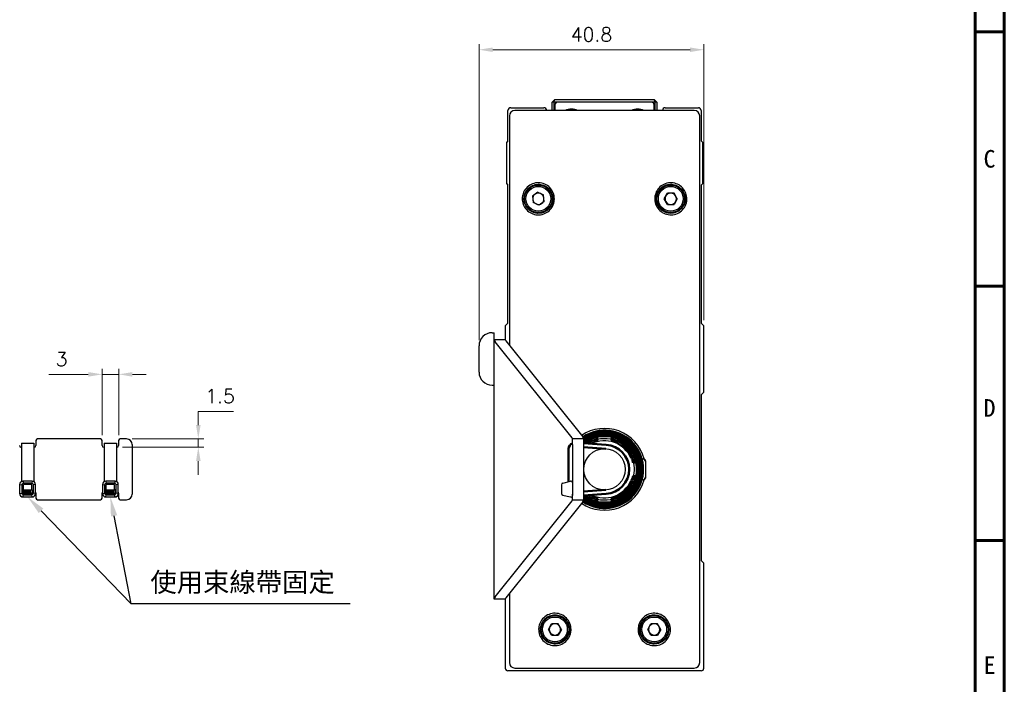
# Model space of a CAD drawing. Header units: millimetres. Extents: x 0 to 7391, y -1386 to 1502.
# Tile 126 of 127: x 6674 to 6853, y 1152 to 1272. Entities that reach past the tile are written whole.
import ezdxf

# ---------------------------------------------------------------- set-up
doc = ezdxf.new("R2010")
doc.units = ezdxf.units.MM
doc.header["$LTSCALE"] = 0.5
for name, color, linetype, lineweight in [('AM_0', 7, 'Continuous', 50), ('AM_5', 3, 'Continuous', 25), ('可見 (ISO)', 7, 'Continuous', 25)]:
    doc.layers.add(name, color=color, linetype=linetype, lineweight=lineweight)
doc.layers.add('BORDER', color=7, linetype='Continuous')
doc.styles.get("Standard").update_dxf_attribs({"font": 'arial.ttf'})
doc.styles.add('尺寸標註', font='romans.shx', dxfattribs={"bigfont": 'CHINESET.SHX'})
doc.styles.add('標題欄', font='txt')
doc.dimstyles.new('CNS1$0', dxfattribs={"dimtxt": 2.5, "dimasz": 2.5, "dimexe": 1, "dimexo": 1, "dimgap": 1.5, "dimtad": 1, "dimtoh": 1, "dimdec": 1, "dimdsep": 46, "dimtxsty": '尺寸標註', "dimcen": 0, "dimclrd": 2, "dimclre": 2, "dimclrt": 1, "dimadec": 0, "dimazin": 2, "dimtp": 0.1, "dimtm": 0.1, "dimtfac": 0.71, "dimtdec": 1, "dimtmove": 0, "dimatfit": 0, "dimfxl": 0, "dimlwd": 13, "dimlwe": 13, "dimarcsym": 0})

# ---------------------------------------------------------------- blocks, each defined once
blk = doc.blocks.new('A4-英文圖框-橫式')
at = {"layer": 'BORDER', "color": 123, "linetype": 'Continuous', "lineweight": 60, "ltscale": 25.4}
for p, q in [((2549.79, 183.5), (2549.79, -95.06)), ((2549.79, 89.23), (2555.09, 89.23)), ((2549.79, 43.16), (2555.09, 43.16)), ((2549.79, -2.91), (2555.09, -2.91))]:
    blk.add_line(p, q, dxfattribs=at)
blk.add_lwpolyline([(2151.7, 188.79), (2555.09, 188.79), (2555.09, -95.06), (2151.7, -95.06)], close=True, dxfattribs=at)
at = {"color": 3, "style": '標題欄'}
for s, p in [('C', (2551.33, 64.66)), ('D', (2551.33, 19.54)), ('E', (2551.33, -27.06))]:
    blk.add_text(s, height=3.18, dxfattribs=at).set_placement(p)
at = {"color": 60, "style": '標題欄'}
for s, p in [('C', (2551.33, 64.66)), ('D', (2551.33, 19.54)), ('E', (2551.33, -27.06))]:
    blk.add_text(s, height=3.18, dxfattribs=at).set_placement(p)
blk = doc.blocks.new('結束バンド-正')
h = blk.add_hatch()
h.set_pattern_fill('ANSI34', color=256, scale=0.01, angle=135)
h.set_pattern_definition([(180, (-455.40018, -1648.04103), (-1e-17, -0.1905), []), (180, (-455.43193, -1648.00928), (-1e-17, -0.1905), []), (180, (-455.46368, -1647.97753), (-1e-17, -0.1905), []), (180, (-455.49543, -1647.94578), (-1e-17, -0.1905), [])])
h.paths.add_polyline_path([(-0.51, -1.57), (-0.61, -2.24), (0.61, -2.24), (0.51, -1.57)])
for p, q in [((-1.11, 6.85), (1.1, 6.85)), ((1.1, 6.85), (1.1, -0.06)), ((0.84, 0), (-0.84, 0)), ((-0.84, 0), (-0.74, -0.4)), ((0.84, 0), (0.74, -0.4)), ((-1.44, -0.6), (-1.44, -2.27)), ((-1.44, -0.6), (-1.04, -0.7)), ((-0.74, -1.57), (-0.84, -1.57)), ((-0.74, -1.57), (-0.74, -0.6)), ((-0.61, -2.24), (-0.51, -1.57)), ((0.61, -2.24), (0.51, -1.57)), ((0.74, -1.57), (0.74, -0.6)), ((0.84, -1.57), (0.74, -1.57)), ((0.84, -1.57), (0.84, -2.17)), ((1.44, -0.6), (1.04, -0.7)), ((1.44, -2.27), (1.44, -0.6)), ((-1.44, -2.27), (-1.04, -2.17)), ((-0.84, -2.87), (-0.74, -2.47)), ((-0.84, -2.87), (0.84, -2.87)), ((0.84, -2.87), (0.74, -2.47)), ((1.44, -2.27), (1.04, -2.17))]:
    blk.add_line(p, q)
for points in [[(-1.11, 6.85), (-1.11, -0.06)], [(0.74, -0.6), (-0.74, -0.6)]]:
    blk.add_lwpolyline(points)
blk.add_lwpolyline([(-0.74, -2.47), (0.74, -2.47, 0.414214), (1.04, -2.17), (1.04, -0.7, 0.414214), (0.74, -0.4), (-0.74, -0.4, 0.414214), (-1.04, -0.7), (-1.04, -2.17, 0.414214)], format="xyb", close=True)
blk.add_lwpolyline([(-0.84, -1.57), (-0.84, -2.17, 0.414214), (-0.74, -2.27), (0.74, -2.27, 0.414214), (0.84, -2.17)], format="xyb")
blk.add_lwpolyline([(-0.81, -1.57), (0.81, -1.57), (0.81, -2.24), (-0.81, -2.24)], close=True)
for centre, start, end in [((-0.84, -0.6), 90, 180), ((0.84, -0.6), 0, 90), ((-0.84, -2.27), 180, 270), ((0.84, -2.27), 270, 0)]:
    blk.add_arc(centre, 0.6, start, end)
blk = doc.blocks.new('結束バンド-側')
for p, q in [((-7.79, -2.78), (-7.79, -4.38)), ((-7.55, -2.48), (-6.15, -2.14)), ((-5.79, -2.43), (-5.79, -4.72)), ((-5.79, -2.47), (-5.79, -4.68)), ((-7.58, -4.66), (-6.18, -5.01))]:
    blk.add_line(p, q)
for centre, start, end in [((-7.49, -2.78), 101.3099, 180), ((-6.09, -2.43), 0, 101.3099), ((-7.49, -4.38), 180, 253.6794), ((-6.09, -4.72), 253.6794, 0)]:
    blk.add_arc(centre, 0.3, start, end)
at = {"layer": 'AM_0'}
for p, q in [((-6.51, -2.22), (-6.51, 3.7)), ((0.28, 4.46), (-3.79, 4.71)), ((0.23, 3.74), (-3.79, 3.99)), ((-5.79, -4), (-5.79, -4)), ((-5.79, -4.72), (-5.79, -4.72)), ((-3.79, -3.99), (0.23, -3.74)), ((-3.79, -4.71), (0.28, -4.46))]:
    blk.add_line(p, q, dxfattribs=at)
for centre, radius, start, end in [((-5.49, 3.7), 1.02, 107.1046, 180), ((0, 0), 4.47, 273.5605, 86.4646)]:
    blk.add_arc(centre, radius, start, end, dxfattribs=at)
blk = doc.blocks.new('*D944')
at = {"layer": 'AM_5', "color": 2, "linetype": 'ByBlock', "lineweight": 13}
for p, q in [((6706.74, 1198.57), (6706.74, 1201.07)), ((6706.74, 1201.07), (6713.12, 1201.07)), ((6694.74, 1196.07), (6707.74, 1196.07)), ((6706.74, 1194.57), (6706.74, 1196.07)), ((6693.01, 1194.57), (6707.74, 1194.57)), ((6706.74, 1192.07), (6706.74, 1189.57))]:
    blk.add_line(p, q, dxfattribs=at)
at = {"layer": 'AM_5', "color": 2}
for points in [[(6706.33, 1198.57), (6707.16, 1198.57), (6706.74, 1196.07)], [(6706.33, 1192.07), (6707.16, 1192.07), (6706.74, 1194.57)]]:
    blk.add_solid(points, dxfattribs=at)
at = {"layer": 'Defpoints', "color": 0}
for p in [(6693.74, 1196.07), (6706.74, 1196.07), (6692.01, 1194.57)]:
    blk.add_point(p, dxfattribs=at)
at = {"layer": 'AM_5', "color": 1, "insert": (6710.68, 1203.82), "char_height": 2.5, "attachment_point": 5, "style": '尺寸標註'}
blk.add_mtext('1.5', dxfattribs=at)
blk = doc.blocks.new('*D947')
at = {"layer": 'AM_5', "color": 2, "linetype": 'ByBlock', "lineweight": 13}
for p, q in [((6757.62, 1213.95), (6757.62, 1267.57)), ((6798.37, 1217.57), (6798.37, 1267.57)), ((6795.87, 1266.57), (6760.12, 1266.57))]:
    blk.add_line(p, q, dxfattribs=at)
at = {"layer": 'AM_5', "color": 2}
for points in [[(6760.12, 1266.98), (6760.12, 1266.15), (6757.62, 1266.57)], [(6795.87, 1266.98), (6795.87, 1266.15), (6798.37, 1266.57)]]:
    blk.add_solid(points, dxfattribs=at)
at = {"layer": 'Defpoints', "color": 0}
for p in [(6757.62, 1266.57), (6798.37, 1216.57), (6757.62, 1212.95)]:
    blk.add_point(p, dxfattribs=at)
at = {"layer": 'AM_5', "color": 1, "insert": (6778, 1269.32), "char_height": 2.5, "attachment_point": 5, "style": '尺寸標註'}
blk.add_mtext('40.8', dxfattribs=at)
blk = doc.blocks.new('*D948')
at = {"layer": 'AM_5', "color": 2, "linetype": 'ByBlock', "lineweight": 13}
for p, q in [((6689.31, 1196.77), (6689.31, 1208.77)), ((6692.31, 1196.77), (6692.31, 1208.77)), ((6686.81, 1207.77), (6679.64, 1207.77)), ((6692.31, 1207.77), (6689.31, 1207.77)), ((6694.81, 1207.77), (6697.31, 1207.77))]:
    blk.add_line(p, q, dxfattribs=at)
at = {"layer": 'AM_5', "color": 2}
for points in [[(6686.81, 1208.18), (6686.81, 1207.35), (6689.31, 1207.77)], [(6694.81, 1208.18), (6694.81, 1207.35), (6692.31, 1207.77)]]:
    blk.add_solid(points, dxfattribs=at)
at = {"layer": 'Defpoints', "color": 0}
for p in [(6689.31, 1207.77), (6689.31, 1195.77), (6692.31, 1195.77)]:
    blk.add_point(p, dxfattribs=at)
at = {"layer": 'AM_5', "color": 1, "insert": (6681.97, 1210.52), "char_height": 2.5, "attachment_point": 5, "style": '尺寸標註'}
blk.add_mtext('3', dxfattribs=at)
blk = doc.blocks.new('*S928')
at = {"layer": 'AM_5'}
for p, q in [((253.43, -459.7), (237.12, -442.87)), ((253.43, -459.7), (250.35, -443.79)), ((293.13, -459.7), (253.43, -459.7))]:
    blk.add_line(p, q, dxfattribs=at)
at = {"layer": 'AM_5', "linetype": 'Continuous'}
for points in [[(237.54, -442.47), (236.7, -443.28), (234.68, -440.36)], [(250.92, -443.68), (249.78, -443.91), (249.68, -440.36)]]:
    blk.add_trace(points, dxfattribs=at)
at = {"layer": 'AM_5', "color": 2, "insert": (256.93, -457.95), "char_height": 3.5, "attachment_point": 7}
blk.add_mtext('{\\fPMingLiU|b0|i0|c136|p18;使用束線帶固定}', dxfattribs=at)

msp = doc.modelspace()

# ---------------------------------------------------------------- linework, layer by layer
at = {"layer": '可見 (ISO)'}
for p, q in [((6771.37, 1257.566), (6770.87, 1257.066)), ((6770.87, 1255.566), (6770.87, 1257.066)), ((6771.17, 1257.066), (6770.87, 1257.066)), ((6771.17, 1257.066), (6771.377, 1257.566)), ((6771.87, 1257.066), (6771.17, 1257.066)), ((6771.17, 1257.066), (6771.17, 1255.566)), ((6771.37, 1257.566), (6771.377, 1257.566)), ((6771.37, 1256.566), (6771.37, 1255.566)), ((6771.377, 1257.566), (6789.363, 1257.566)), ((6788.87, 1257.066), (6771.87, 1257.066)), ((6789.57, 1257.066), (6788.87, 1257.066)), ((6789.363, 1257.566), (6789.37, 1257.566)), ((6789.57, 1257.066), (6789.363, 1257.566)), ((6789.87, 1257.066), (6789.37, 1257.566)), ((6789.37, 1255.566), (6789.37, 1256.566)), ((6789.57, 1255.566), (6789.57, 1257.066)), ((6789.87, 1257.066), (6789.57, 1257.066)), ((6789.87, 1257.066), (6789.87, 1255.566)), ((6762.87, 1250.066), (6762.87, 1255.566)), ((6763.12, 1254.568), (6763.12, 1213.031)), ((6763.37, 1256.066), (6769.37, 1256.066)), ((6796.622, 1255.566), (6764.119, 1255.566)), ((6791.37, 1256.066), (6797.37, 1256.066)), ((6797.62, 1155.565), (6797.62, 1254.568)), ((6797.87, 1255.566), (6797.87, 1250.066)), ((6762.87, 1250.066), (6762.57, 1249.766)), ((6762.57, 1249.766), (6762.57, 1242.366)), ((6798.17, 1249.766), (6797.87, 1250.066)), ((6798.17, 1242.366), (6798.17, 1249.766)), ((6762.57, 1242.366), (6762.87, 1242.066)), ((6762.87, 1217.066), (6762.87, 1242.066)), ((6797.87, 1242.066), (6798.17, 1242.366)), ((6797.87, 1242.066), (6797.87, 1217.066)), ((6768.249, 1240.741), (6767.293, 1240.049)), ((6768.249, 1240.741), (6769.327, 1240.258)), ((6769.448, 1239.084), (6769.327, 1240.258)), ((6791.19, 1239.566), (6791.78, 1240.589)), ((6792.961, 1240.589), (6791.78, 1240.589)), ((6793.551, 1239.566), (6792.961, 1240.589)), ((6767.293, 1240.049), (6767.414, 1238.874)), ((6768.491, 1238.392), (6767.414, 1238.874)), ((6769.448, 1239.084), (6768.491, 1238.392)), ((6791.78, 1238.544), (6791.19, 1239.566)), ((6791.78, 1238.544), (6792.961, 1238.544)), ((6793.551, 1239.566), (6792.961, 1238.544)), ((6762.87, 1217.066), (6762.37, 1216.566)), ((6798.37, 1216.566), (6797.87, 1217.066)), ((6759.99, 1215.316), (6760.37, 1215.316)), ((6760.37, 1214.066), (6760.37, 1215.316)), ((6762.37, 1216.566), (6762.37, 1214.066)), ((6798.37, 1204.566), (6798.37, 1216.566)), ((6760.37, 1167.066), (6760.37, 1214.066)), ((6760.37, 1214.066), (6762.37, 1214.066)), ((6774.488, 1196.263), (6760.525, 1213.672)), ((6762.448, 1213.869), (6776.411, 1196.461)), ((6757.62, 1208.186), (6757.62, 1212.946)), ((6759.99, 1205.816), (6760.37, 1205.816)), ((6797.87, 1204.066), (6798.37, 1204.566)), ((6797.87, 1204.066), (6797.87, 1174.066)), ((6677.306, 1195.766), (6677.306, 1194.866)), ((6689.006, 1196.066), (6677.606, 1196.066)), ((6689.306, 1194.866), (6689.306, 1195.766)), ((6692.306, 1195.766), (6692.306, 1194.866)), ((6693.744, 1196.066), (6692.606, 1196.066)), ((6774.566, 1195.066), (6774.566, 1196.066)), ((6776.566, 1196.066), (6774.566, 1196.066)), ((6776.566, 1196.066), (6776.566, 1195.066)), ((6674.7, 1194.566), (6674.606, 1194.566)), ((6677.006, 1194.566), (6676.904, 1194.566)), ((6689.7, 1194.566), (6689.606, 1194.566)), ((6692.006, 1194.566), (6691.904, 1194.566)), ((6694.744, 1195.066), (6694.744, 1186.066)), ((6774.566, 1195.066), (6774.566, 1186.066)), ((6776.566, 1195.066), (6776.566, 1186.066)), ((6787.199, 1192.466), (6787.285, 1192.466)), ((6787.785, 1191.966), (6787.785, 1192.035)), ((6787.785, 1191.966), (6787.785, 1189.166)), ((6787.285, 1188.666), (6787.199, 1188.666)), ((6787.285, 1188.666), (6787.285, 1188.666)), ((6787.785, 1189.166), (6787.785, 1189.098)), ((6787.785, 1189.098), (6787.785, 1189.098)), ((6677.306, 1186.266), (6677.306, 1185.366)), ((6677.606, 1185.066), (6689.006, 1185.066)), ((6689.306, 1185.366), (6689.306, 1186.266)), ((6692.306, 1186.266), (6692.306, 1185.366)), ((6692.606, 1185.066), (6693.744, 1185.066)), ((6774.566, 1185.066), (6774.566, 1186.066)), ((6774.566, 1185.066), (6776.566, 1185.066)), ((6776.566, 1186.066), (6776.566, 1185.066)), ((6760.525, 1167.461), (6774.488, 1184.869)), ((6776.411, 1184.672), (6762.448, 1167.263)), ((6798.37, 1173.566), (6797.87, 1174.066)), ((6798.37, 1154.566), (6798.37, 1173.566)), ((6762.37, 1167.066), (6760.37, 1167.066)), ((6762.37, 1167.066), (6762.37, 1154.566)), ((6763.12, 1168.102), (6763.12, 1155.565)), ((6770.19, 1161.566), (6770.78, 1162.589)), ((6771.961, 1162.589), (6770.78, 1162.589)), ((6772.551, 1161.566), (6771.961, 1162.589)), ((6788.19, 1161.566), (6788.78, 1162.589)), ((6789.961, 1162.589), (6788.78, 1162.589)), ((6790.551, 1161.566), (6789.961, 1162.589)), ((6770.78, 1160.544), (6770.19, 1161.566)), ((6770.78, 1160.544), (6771.961, 1160.544)), ((6772.551, 1161.566), (6771.961, 1160.544)), ((6788.78, 1160.544), (6788.19, 1161.566)), ((6788.78, 1160.544), (6789.961, 1160.544)), ((6790.551, 1161.566), (6789.961, 1160.544)), ((6764.119, 1154.566), (6796.622, 1154.566)), ((6797.87, 1154.066), (6762.87, 1154.066))]:
    msp.add_line(p, q, dxfattribs=at)
for centre, radius in [((6768.37, 1239.566), 2.5), ((6792.37, 1239.566), 2.5), ((6768.37, 1239.566), 2.25), ((6792.37, 1239.566), 2.25), ((6780.37, 1190.566), 3.75), ((6771.37, 1161.566), 2.5), ((6771.37, 1161.566), 2.25), ((6789.37, 1161.566), 2.5), ((6789.37, 1161.566), 2.25)]:
    msp.add_circle(centre, radius, dxfattribs=at)
for centre, radius, start, end in [((6771.87, 1256.566), 0.5, 90, 180), ((6788.87, 1256.566), 0.5, 0, 90), ((6763.37, 1255.566), 0.5, 90, 180), ((6769.37, 1255.566), 0.5, 0, 90), ((6774.37, 1253.066), 2.75, 65.38002, 114.61998), ((6786.37, 1253.066), 2.75, 65.38002, 114.61998), ((6791.37, 1255.566), 0.5, 90, 180), ((6797.37, 1255.566), 0.5, 0, 90), ((6768.37, 1239.566), 1.022, 125.88405, 185.88405), ((6768.37, 1239.566), 1.022, 65.88405, 125.88405), ((6768.37, 1239.566), 1.022, 5.88405, 65.88405), ((6792.37, 1239.566), 1.022, 90, 150), ((6792.37, 1239.566), 1.022, 30, 90), ((6768.37, 1239.566), 1.022, 185.88405, 245.88405), ((6768.37, 1239.566), 1.022, 245.88405, 305.88405), ((6768.37, 1239.566), 1.022, 305.88405, 5.88405), ((6792.37, 1239.566), 1.022, 150, 210), ((6792.37, 1239.566), 1.022, 210, 270), ((6792.37, 1239.566), 1.022, 270, 330), ((6792.37, 1239.566), 1.022, 330, 30), ((6759.99, 1212.946), 2.37, 90, 180), ((6759.99, 1208.186), 2.37, 180, 270), ((6780.37, 1190.566), 7.415, 14.84684, 124.09827), ((6780.37, 1190.566), 7.088, 236.11519, 123.88481), ((6780.37, 1190.566), 6.996, 236.12937, 123.87063), ((6780.37, 1190.566), 6.905, 236.05298, 123.94702), ((6677.606, 1195.766), 0.3, 90, 180), ((6689.006, 1195.766), 0.3, 0, 90), ((6692.606, 1195.766), 0.3, 90, 180), ((6693.744, 1195.066), 1, 0, 90), ((6780.37, 1190.566), 6.813, 235.85969, 124.14031), ((6780.37, 1190.566), 6.721, 235.50747, 124.49253), ((6780.37, 1190.566), 6.629, 234.97708, 125.02292), ((6780.37, 1190.566), 6.538, 234.41165, 125.58835), ((6780.37, 1190.566), 6.446, 233.82592, 126.17408), ((6780.37, 1190.566), 6.354, 233.21868, 126.78132), ((6780.37, 1190.566), 6.262, 232.58857, 127.41143), ((6780.37, 1190.566), 6.171, 231.93414, 128.06586), ((6780.37, 1190.566), 6.079, 231.25378, 128.74622), ((6780.37, 1190.566), 5.907, 232.73032, 127.28033), ((6780.37, 1190.566), 5.55, 21.37565, 122.81576), ((6780.37, 1190.566), 5.183, 23.03684, 116.87845), ((6674.606, 1194.866), 0.3, 180, 270), ((6677.006, 1194.866), 0.3, 270, 0), ((6689.606, 1194.866), 0.3, 180, 270), ((6692.006, 1194.866), 0.3, 270, 0), ((6787.285, 1191.966), 0.5, 0, 90), ((6780.37, 1190.566), 7.415, 235.90173, 345.15316), ((6780.37, 1190.566), 5.55, 237.19489, 338.62435), ((6780.37, 1190.566), 5.183, 243.13218, 336.96316), ((6787.285, 1189.166), 0.5, 270, 0), ((6674.606, 1186.266), 0.3, 141.69302, 180), ((6677.006, 1186.266), 0.3, 0, 38.30698), ((6677.606, 1185.366), 0.3, 180, 270), ((6689.006, 1185.366), 0.3, 270, 0), ((6689.606, 1186.266), 0.3, 141.69302, 180), ((6692.006, 1186.266), 0.3, 0, 38.30698), ((6692.606, 1185.366), 0.3, 180, 270), ((6693.744, 1186.066), 1, 270, 0), ((6771.37, 1161.566), 1.022, 150, 210), ((6771.37, 1161.566), 1.022, 90, 150), ((6771.37, 1161.566), 1.022, 30, 90), ((6771.37, 1161.566), 1.022, 330, 30), ((6789.37, 1161.566), 1.022, 150, 210), ((6789.37, 1161.566), 1.022, 90, 150), ((6789.37, 1161.566), 1.022, 30, 90), ((6789.37, 1161.566), 1.022, 330, 30), ((6771.37, 1161.566), 1.022, 210, 270), ((6771.37, 1161.566), 1.022, 270, 330), ((6789.37, 1161.566), 1.022, 210, 270), ((6789.37, 1161.566), 1.022, 270, 330), ((6762.87, 1154.566), 0.5, 180, 270), ((6797.87, 1154.566), 0.5, 270, 0)]:
    msp.add_arc(centre, radius, start, end, dxfattribs=at)
for centre, major_axis, ratio, start_param, end_param in [((6764.122, 1254.565), (-0.709, 0.709), 0.9972647, 5.4991567, 7.0672139), ((6796.619, 1254.565), (0.709, 0.709), 0.9972647, 5.4991567, 7.0672139), ((6764.37, 1214.066), (-4, 0), 0.3575101, 0, 0.2792527), ((6764.37, 1214.066), (2, 0), 0.3575101, 3.1415927, 3.4208453), ((6772.566, 1196.066), (-2, 0), 0.3575101, 3.1415927, 3.4208453), ((6772.566, 1196.066), (4, 0), 0.3575101, 0, 0.2792527), ((6772.566, 1185.066), (2, 0), 0.3575101, 6.0039326, 6.2831853), ((6772.566, 1185.066), (-4, 0), 0.3575101, 2.86234, 3.1415927), ((6764.37, 1167.066), (4, 0), 0.3575101, 2.86234, 3.1415927), ((6764.37, 1167.066), (-2, 0), 0.3575101, 6.0039326, 6.2831853), ((6764.122, 1155.568), (0.709, 0.709), 0.9972647, 2.357564, 3.9256213), ((6796.619, 1155.568), (-0.709, 0.709), 0.9972647, 2.357564, 3.9256213)]:
    msp.add_ellipse(centre, major_axis=major_axis, ratio=ratio, start_param=start_param, end_param=end_param, dxfattribs=at)
for points, knots in [([(6765.463, 1239.868), (6765.494, 1240.168), (6765.572, 1240.463), (6765.849, 1241.09), (6766.071, 1241.405), (6766.625, 1241.933), (6766.953, 1242.14), (6767.666, 1242.416), (6768.047, 1242.482), (6768.806, 1242.463), (6769.18, 1242.381), (6769.872, 1242.078), (6770.185, 1241.862), (6770.711, 1241.321), (6770.919, 1241.002), (6771.202, 1240.302), (6771.273, 1239.926), (6771.271, 1239.548), (6771.27, 1239.335), (6771.245, 1239.125), (6771.15, 1238.711), (6771.08, 1238.509), (6770.825, 1237.975), (6770.597, 1237.668), (6770.032, 1237.157), (6769.701, 1236.958), (6768.98, 1236.7), (6768.596, 1236.644), (6767.831, 1236.682), (6767.456, 1236.776), (6766.769, 1237.102), (6766.462, 1237.329), (6765.956, 1237.882), (6765.76, 1238.202), (6765.5, 1238.901), (6765.438, 1239.272), (6765.45, 1239.72), (6765.455, 1239.794), (6765.463, 1239.868)], [-0.8931262, -0.8931262, -0.8931262, -0.8931262, -0.801986, -0.801986, -0.6868647, -0.6868647, -0.570809, -0.570809, -0.455122, -0.455122, -0.3407191, -0.3407191, -0.2271409, -0.2271409, -0.1136647, -0.1136647, 0, 0, 0, 0.0636369, 0.0636369, 0.1277536, 0.1277536, 0.2420447, 0.2420447, 0.3574093, 0.3574093, 0.4735573, 0.4735573, 0.5894344, 0.5894344, 0.7035971, 0.7035971, 0.8156548, 0.8156548, 0.9278499, 0.9278499, 0.9501622, 0.9501622, 0.9501622, 0.9501622]), ([(6765.772, 1239.839), (6765.744, 1239.568), (6765.758, 1239.293), (6765.884, 1238.692), (6766.017, 1238.376), (6766.303, 1237.953), (6766.412, 1237.82), (6766.654, 1237.579), (6766.787, 1237.47), (6767.072, 1237.28), (6767.224, 1237.199), (6767.542, 1237.067), (6767.708, 1237.017), (6768.154, 1236.928), (6768.438, 1236.918), (6768.998, 1236.989), (6769.271, 1237.069), (6769.526, 1237.192), (6769.834, 1237.34), (6770.111, 1237.546), (6770.569, 1238.053), (6770.746, 1238.348), (6770.978, 1238.989), (6771.031, 1239.328), (6771.004, 1240.011), (6770.925, 1240.347), (6770.713, 1240.812), (6770.628, 1240.96), (6770.329, 1241.377), (6770.077, 1241.615), (6769.496, 1241.98), (6769.172, 1242.104), (6768.494, 1242.22), (6768.146, 1242.211), (6767.475, 1242.06), (6767.158, 1241.919), (6766.596, 1241.524), (6766.356, 1241.274), (6765.987, 1240.695), (6765.861, 1240.374), (6765.788, 1239.971), (6765.779, 1239.905), (6765.772, 1239.839)], [1.1030973, 1.1030973, 1.1030973, 1.1030973, 1.1852293, 1.1852293, 1.2874594, 1.2874594, 1.3390779, 1.3390779, 1.3907537, 1.3907537, 1.4426774, 1.4426774, 1.4950724, 1.4950724, 1.5804341, 1.5804341, 1.6658037, 1.6658037, 1.6658037, 1.7689256, 1.7689256, 1.8713092, 1.8713092, 1.9735169, 1.9735169, 2.0761569, 2.0761569, 2.1272019, 2.1272019, 2.2304184, 2.2304184, 2.3341756, 2.3341756, 2.4383781, 2.4383781, 2.5423723, 2.5423723, 2.6460268, 2.6460268, 2.7489249, 2.7489249, 2.768901, 2.768901, 2.768901, 2.768901]), ([(6789.486, 1239.873), (6789.51, 1240.1), (6789.561, 1240.322), (6789.764, 1240.895), (6789.959, 1241.223), (6790.467, 1241.79), (6790.775, 1242.021), (6791.465, 1242.352), (6791.841, 1242.448), (6792.606, 1242.49), (6792.99, 1242.435), (6793.708, 1242.182), (6794.038, 1241.987), (6794.599, 1241.487), (6794.826, 1241.189), (6795.157, 1240.521), (6795.257, 1240.158), (6795.285, 1239.786), (6795.302, 1239.571), (6795.294, 1239.356), (6795.231, 1238.93), (6795.176, 1238.72), (6794.961, 1238.166), (6794.758, 1237.845), (6794.237, 1237.294), (6793.923, 1237.071), (6793.225, 1236.758), (6792.848, 1236.672), (6792.084, 1236.65), (6791.704, 1236.714), (6790.993, 1236.984), (6790.667, 1237.186), (6790.116, 1237.702), (6789.893, 1238.011), (6789.579, 1238.694), (6789.489, 1239.062), (6789.466, 1239.583), (6789.471, 1239.729), (6789.486, 1239.873)], [-0.867687, -0.867687, -0.867687, -0.867687, -0.7991376, -0.7991376, -0.6854219, -0.6854219, -0.5705372, -0.5705372, -0.454665, -0.454665, -0.3387435, -0.3387435, -0.2242665, -0.2242665, -0.1120817, -0.1120817, 0, 0, 0, 0.0644686, 0.0644686, 0.1294402, 0.1294402, 0.2428392, 0.2428392, 0.3580836, 0.3580836, 0.473839, 0.473839, 0.5890656, 0.5890656, 0.7032833, 0.7032833, 0.8164882, 0.8164882, 0.9289515, 0.9289515, 0.972677, 0.972677, 0.972677, 0.972677]), ([(6789.735, 1239.845), (6789.724, 1239.739), (6789.719, 1239.633), (6789.724, 1239.358), (6789.742, 1239.19), (6789.812, 1238.857), (6789.864, 1238.693), (6789.997, 1238.38), (6790.078, 1238.231), (6790.269, 1237.948), (6790.378, 1237.816), (6790.743, 1237.454), (6791.031, 1237.263), (6791.666, 1237.001), (6792.007, 1236.933), (6792.698, 1236.933), (6793.04, 1237.001), (6793.541, 1237.209), (6793.713, 1237.304), (6794.033, 1237.531), (6794.18, 1237.662), (6794.311, 1237.809), (6794.539, 1238.063), (6794.715, 1238.36), (6794.944, 1239.002), (6794.995, 1239.34), (6794.966, 1240.018), (6794.886, 1240.35), (6794.606, 1240.967), (6794.407, 1241.245), (6793.915, 1241.712), (6793.624, 1241.897), (6792.984, 1242.146), (6792.641, 1242.207), (6791.949, 1242.192), (6791.607, 1242.116), (6790.974, 1241.836), (6790.688, 1241.636), (6790.213, 1241.137), (6790.026, 1240.845), (6789.816, 1240.306), (6789.76, 1240.077), (6789.735, 1239.845)], [0.9988743, 0.9988743, 0.9988743, 0.9988743, 1.0307821, 1.0307821, 1.0813894, 1.0813894, 1.1328526, 1.1328526, 1.1837396, 1.1837396, 1.2352453, 1.2352453, 1.3384729, 1.3384729, 1.4425993, 1.4425993, 1.5473952, 1.5473952, 1.6067124, 1.6067124, 1.6659389, 1.6659389, 1.6659389, 1.768983, 1.768983, 1.8707809, 1.8707809, 1.9724943, 1.9724943, 2.0744606, 2.0744606, 2.1776379, 2.1776379, 2.2822147, 2.2822147, 2.3869828, 2.3869828, 2.4910933, 2.4910933, 2.5943256, 2.5943256, 2.6648132, 2.6648132, 2.6648132, 2.6648132]), ([(6777.068, 1195.249), (6777.246, 1195.375), (6777.43, 1195.49), (6777.861, 1195.726), (6778.112, 1195.841), (6778.369, 1195.937)], [1.23800537, 1.23800537, 1.23800537, 1.23800537, 1.30288465, 1.30288465, 1.38533107, 1.38533107, 1.38533107, 1.38533107]), ([(6778.363, 1195.542), (6778.363, 1195.542), (6778.363, 1195.542), (6778.365, 1195.542), (6778.367, 1195.543), (6778.371, 1195.545), (6778.374, 1195.546), (6778.383, 1195.549), (6778.389, 1195.552), (6778.494, 1195.594), (6778.594, 1195.631), (6778.769, 1195.693), (6778.847, 1195.72), (6778.981, 1195.764), (6779.038, 1195.782), (6779.121, 1195.809), (6779.151, 1195.82), (6779.187, 1195.833), (6779.198, 1195.837), (6779.209, 1195.842), (6779.212, 1195.843), (6779.212, 1195.843)], [0, 0, 0, 0, 0.00002768, 0.00002768, 0.00061827, 0.00061827, 0.00140572, 0.00140572, 0.00350568, 0.00350568, 0.03532519, 0.03532519, 0.06290227, 0.06290227, 0.08784229, 0.08784229, 0.1064064, 0.1064064, 0.1180308, 0.1180308, 0.12492241, 0.12492241, 0.12492241, 0.12492241]), ([(6778.364, 1195.542), (6778.469, 1195.584), (6778.576, 1195.624), (6778.777, 1195.696), (6778.874, 1195.729), (6779.034, 1195.781), (6779.1, 1195.802), (6779.166, 1195.825), (6779.182, 1195.831), (6779.204, 1195.839), (6779.212, 1195.843), (6779.212, 1195.843)], [0, 0, 0, 0, 0.03395915, 0.03395915, 0.06801761, 0.06801761, 0.09955199, 0.09955199, 0.11263043, 0.11263043, 0.1238885, 0.1238885, 0.1238885, 0.1238885]), ([(6778.369, 1195.937), (6778.472, 1195.976), (6778.578, 1196.013), (6778.776, 1196.079), (6778.872, 1196.109), (6779.031, 1196.158), (6779.098, 1196.178), (6779.165, 1196.2), (6779.181, 1196.206), (6779.204, 1196.214), (6779.211, 1196.217), (6779.214, 1196.218), (6779.214, 1196.219), (6779.214, 1196.219)], [0, 0, 0, 0, 0.03311401, 0.03311401, 0.06655553, 0.06655553, 0.09789655, 0.09789655, 0.11100926, 0.11100926, 0.12208951, 0.12208951, 0.12377459, 0.12377459, 0.12377459, 0.12377459]), ([(6781.528, 1196.218), (6781.528, 1196.218), (6781.528, 1196.218), (6781.528, 1196.218), (6781.531, 1196.216), (6781.543, 1196.211), (6781.556, 1196.207), (6781.596, 1196.193), (6781.628, 1196.183), (6781.714, 1196.156), (6781.772, 1196.139), (6781.91, 1196.096), (6781.993, 1196.07), (6782.172, 1196.01), (6782.273, 1195.974), (6782.371, 1195.937)], [0.03021819, 0.03021819, 0.03021819, 0.03021819, 0.03034282, 0.03034282, 0.03788509, 0.03788509, 0.05032624, 0.05032624, 0.06910226, 0.06910226, 0.09394826, 0.09394826, 0.12232446, 0.12232446, 0.15393677, 0.15393677, 0.15393677, 0.15393677]), ([(6781.53, 1195.842), (6781.53, 1195.842), (6781.53, 1195.842), (6781.53, 1195.842), (6781.533, 1195.841), (6781.546, 1195.835), (6781.559, 1195.83), (6781.6, 1195.816), (6781.633, 1195.805), (6781.72, 1195.777), (6781.779, 1195.757), (6781.918, 1195.712), (6782, 1195.684), (6782.18, 1195.619), (6782.279, 1195.581), (6782.376, 1195.542)], [0.02990192, 0.02990192, 0.02990192, 0.02990192, 0.0302413, 0.0302413, 0.03787861, 0.03787861, 0.05048967, 0.05048967, 0.06940162, 0.06940162, 0.09437954, 0.09437954, 0.12291581, 0.12291581, 0.15450194, 0.15450194, 0.15450194, 0.15450194]), ([(6782.371, 1195.937), (6782.947, 1195.722), (6783.495, 1195.409), (6784.456, 1194.63), (6784.88, 1194.154), (6785.543, 1193.103), (6785.792, 1192.515), (6786.083, 1191.308), (6786.13, 1190.672), (6786.019, 1189.434), (6785.859, 1188.817), (6785.357, 1187.68), (6785.008, 1187.147), (6784.167, 1186.231), (6783.666, 1185.838), (6782.88, 1185.407), (6782.629, 1185.292), (6782.371, 1185.195)], [0, 0, 0, 0, 0.1845264, 0.1845264, 0.3709825, 0.3709825, 0.5573499, 0.5573499, 0.7437124, 0.7437124, 0.9300775, 0.9300775, 1.1164632, 1.1164632, 1.3028846, 1.3028846, 1.3853311, 1.3853311, 1.3853311, 1.3853311]), ([(6777.687, 1195.211), (6777.765, 1195.256), (6777.843, 1195.299), (6778.067, 1195.414), (6778.214, 1195.481), (6778.364, 1195.542)], [1.192770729, 1.192770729, 1.192770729, 1.192770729, 1.219619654, 1.219619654, 1.268169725, 1.268169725, 1.268169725, 1.268169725]), ([(6782.376, 1195.542), (6782.91, 1195.326), (6783.415, 1195.019), (6784.295, 1194.267), (6784.679, 1193.81), (6785.274, 1192.81), (6785.492, 1192.255), (6785.734, 1191.117), (6785.762, 1190.521), (6785.627, 1189.366), (6785.462, 1188.792), (6784.964, 1187.741), (6784.624, 1187.25), (6783.815, 1186.415), (6783.335, 1186.059), (6782.674, 1185.719), (6782.526, 1185.651), (6782.376, 1185.591)], [0, 0, 0, 0, 0.1727717, 0.1727717, 0.3472748, 0.3472748, 0.521718, 0.521718, 0.6961694, 0.6961694, 0.8706306, 0.8706306, 1.0451117, 1.0451117, 1.2196197, 1.2196197, 1.2681697, 1.2681697, 1.2681697, 1.2681697]), ([(6785.291, 1192.208), (6785.319, 1192.131), (6785.345, 1192.057), (6785.394, 1191.913), (6785.416, 1191.845), (6785.441, 1191.777), (6785.447, 1191.76), (6785.456, 1191.737), (6785.459, 1191.729), (6785.461, 1191.726), (6785.461, 1191.726), (6785.461, 1191.726)], [0.042433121, 0.042433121, 0.042433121, 0.042433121, 0.069091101, 0.069091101, 0.100980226, 0.100980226, 0.114155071, 0.114155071, 0.125294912, 0.125294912, 0.12724438, 0.12724438, 0.12724438, 0.12724438]), ([(6785.539, 1192.589), (6785.579, 1192.485), (6785.618, 1192.379), (6785.688, 1192.177), (6785.72, 1192.079), (6785.772, 1191.916), (6785.793, 1191.848), (6785.816, 1191.778), (6785.822, 1191.761), (6785.832, 1191.736), (6785.835, 1191.728), (6785.837, 1191.724), (6785.837, 1191.724), (6785.837, 1191.724)], [0, 0, 0, 0, 0.03352976, 0.03352976, 0.06740512, 0.06740512, 0.09907732, 0.09907732, 0.1122867, 0.1122867, 0.12364629, 0.12364629, 0.12626802, 0.12626802, 0.12626802, 0.12626802]), ([(6787.285, 1192.466), (6787.367, 1192.466), (6787.43, 1192.466), (6787.473, 1192.466), (6787.516, 1192.466), (6787.538, 1192.466), (6787.538, 1192.466), (6787.538, 1192.466), (6787.538, 1192.466), (6787.538, 1192.466)], [0, 0, 0, 0, 0.00042034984, 0.00042034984, 0.00042034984, 0.00084069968, 0.00084069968, 0.00084069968, 0.00084185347, 0.00084185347, 0.00084185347, 0.00084185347]), ([(6787.538, 1192.466), (6787.584, 1192.439), (6787.627, 1192.404), (6787.686, 1192.336), (6787.708, 1192.305), (6787.751, 1192.225), (6787.769, 1192.171), (6787.783, 1192.09), (6787.785, 1192.062), (6787.785, 1192.035)], [0, 0, 0, 0, 0.016163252, 0.016163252, 0.027193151, 0.027193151, 0.043604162, 0.043604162, 0.051899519, 0.051899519, 0.051899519, 0.051899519]), ([(6785.46, 1189.405), (6785.46, 1189.405), (6785.46, 1189.405), (6785.46, 1189.405), (6785.458, 1189.402), (6785.453, 1189.389), (6785.447, 1189.375), (6785.432, 1189.334), (6785.421, 1189.301), (6785.392, 1189.214), (6785.372, 1189.154), (6785.324, 1189.015), (6785.295, 1188.933), (6785.226, 1188.748), (6785.184, 1188.642), (6785.14, 1188.538)], [0.02972085, 0.02972085, 0.02972085, 0.02972085, 0.03016739, 0.03016739, 0.03785165, 0.03785165, 0.05055442, 0.05055442, 0.06954292, 0.06954292, 0.09456574, 0.09456574, 0.12317345, 0.12317345, 0.15692106, 0.15692106, 0.15692106, 0.15692106]), ([(6785.836, 1189.408), (6785.836, 1189.408), (6785.836, 1189.408), (6785.836, 1189.408), (6785.835, 1189.405), (6785.829, 1189.392), (6785.825, 1189.379), (6785.811, 1189.339), (6785.8, 1189.307), (6785.773, 1189.22), (6785.754, 1189.161), (6785.71, 1189.023), (6785.683, 1188.941), (6785.619, 1188.755), (6785.58, 1188.648), (6785.539, 1188.543)], [0.03006103, 0.03006103, 0.03006103, 0.03006103, 0.03027564, 0.03027564, 0.03785789, 0.03785789, 0.05037892, 0.05037892, 0.06922333, 0.06922333, 0.09410543, 0.09410543, 0.12253926, 0.12253926, 0.15625556, 0.15625556, 0.15625556, 0.15625556]), ([(6787.785, 1189.098), (6787.785, 1189.077), (6787.784, 1189.056), (6787.774, 1188.978), (6787.756, 1188.921), (6787.703, 1188.818), (6787.667, 1188.77), (6787.598, 1188.706), (6787.569, 1188.685), (6787.538, 1188.666)], [0, 0, 0, 0, 0.006254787, 0.006254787, 0.023670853, 0.023670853, 0.041086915, 0.041086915, 0.051872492, 0.051872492, 0.051872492, 0.051872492]), ([(6779.211, 1185.29), (6779.211, 1185.29), (6779.211, 1185.29), (6779.21, 1185.291), (6779.207, 1185.292), (6779.194, 1185.297), (6779.181, 1185.302), (6779.14, 1185.317), (6779.108, 1185.328), (6779.021, 1185.356), (6778.962, 1185.375), (6778.823, 1185.421), (6778.74, 1185.449), (6778.561, 1185.514), (6778.462, 1185.551), (6778.364, 1185.591)], [0.02990192, 0.02990192, 0.02990192, 0.02990192, 0.0302413, 0.0302413, 0.03787861, 0.03787861, 0.05048967, 0.05048967, 0.06940162, 0.06940162, 0.09437954, 0.09437954, 0.12291581, 0.12291581, 0.15450194, 0.15450194, 0.15450194, 0.15450194]), ([(6779.213, 1184.915), (6779.213, 1184.915), (6779.213, 1184.915), (6779.213, 1184.915), (6779.21, 1184.916), (6779.197, 1184.921), (6779.185, 1184.926), (6779.145, 1184.939), (6779.113, 1184.95), (6779.027, 1184.976), (6778.968, 1184.994), (6778.83, 1185.037), (6778.748, 1185.063), (6778.568, 1185.123), (6778.468, 1185.158), (6778.369, 1185.195)], [0.03021819, 0.03021819, 0.03021819, 0.03021819, 0.03034282, 0.03034282, 0.03788509, 0.03788509, 0.05032624, 0.05032624, 0.06910226, 0.06910226, 0.09394826, 0.09394826, 0.12232446, 0.12232446, 0.15393677, 0.15393677, 0.15393677, 0.15393677]), ([(6782.371, 1185.195), (6782.268, 1185.157), (6782.163, 1185.12), (6781.964, 1185.054), (6781.868, 1185.024), (6781.709, 1184.975), (6781.643, 1184.955), (6781.576, 1184.932), (6781.559, 1184.927), (6781.537, 1184.918), (6781.529, 1184.915), (6781.527, 1184.914), (6781.527, 1184.914), (6781.527, 1184.914)], [0, 0, 0, 0, 0.03311401, 0.03311401, 0.06655553, 0.06655553, 0.09789655, 0.09789655, 0.11100926, 0.11100926, 0.12208951, 0.12208951, 0.12377459, 0.12377459, 0.12377459, 0.12377459]), ([(6782.377, 1185.591), (6782.377, 1185.591), (6782.377, 1185.591), (6782.375, 1185.59), (6782.373, 1185.59), (6782.369, 1185.588), (6782.367, 1185.587), (6782.358, 1185.583), (6782.351, 1185.581), (6782.246, 1185.539), (6782.147, 1185.502), (6781.972, 1185.44), (6781.893, 1185.413), (6781.76, 1185.369), (6781.702, 1185.35), (6781.62, 1185.323), (6781.59, 1185.313), (6781.554, 1185.3), (6781.542, 1185.295), (6781.531, 1185.291), (6781.529, 1185.29), (6781.529, 1185.29)], [0, 0, 0, 0, 0.00002768, 0.00002768, 0.00061827, 0.00061827, 0.00140572, 0.00140572, 0.00350568, 0.00350568, 0.03532519, 0.03532519, 0.06290227, 0.06290227, 0.08784229, 0.08784229, 0.1064064, 0.1064064, 0.1180308, 0.1180308, 0.1249224, 0.1249224, 0.1249224, 0.1249224]), ([(6782.376, 1185.591), (6782.272, 1185.548), (6782.164, 1185.508), (6781.963, 1185.437), (6781.866, 1185.404), (6781.707, 1185.352), (6781.641, 1185.33), (6781.575, 1185.308), (6781.559, 1185.302), (6781.537, 1185.293), (6781.529, 1185.29), (6781.529, 1185.29)], [0, 0, 0, 0, 0.03395915, 0.03395915, 0.06801761, 0.06801761, 0.09955199, 0.09955199, 0.11263043, 0.11263043, 0.1238885, 0.1238885, 0.1238885, 0.1238885]), ([(6768.441, 1161.872), (6768.473, 1162.177), (6768.553, 1162.476), (6768.835, 1163.108), (6769.059, 1163.425), (6769.617, 1163.955), (6769.947, 1164.163), (6770.664, 1164.438), (6771.046, 1164.505), (6771.81, 1164.486), (6772.185, 1164.404), (6772.883, 1164.1), (6773.199, 1163.882), (6773.731, 1163.336), (6773.941, 1163.014), (6774.226, 1162.306), (6774.299, 1161.928), (6774.296, 1161.545), (6774.294, 1161.33), (6774.269, 1161.117), (6774.173, 1160.699), (6774.101, 1160.495), (6773.843, 1159.957), (6773.612, 1159.648), (6773.042, 1159.135), (6772.709, 1158.936), (6771.983, 1158.677), (6771.598, 1158.621), (6770.829, 1158.659), (6770.452, 1158.754), (6769.759, 1159.082), (6769.45, 1159.31), (6768.939, 1159.869), (6768.741, 1160.192), (6768.477, 1160.899), (6768.415, 1161.275), (6768.429, 1161.726), (6768.433, 1161.799), (6768.441, 1161.872)], [-0.8989683, -0.8989683, -0.8989683, -0.8989683, -0.8064955, -0.8064955, -0.690772, -0.690772, -0.5744626, -0.5744626, -0.4585644, -0.4585644, -0.3438368, -0.3438368, -0.2293839, -0.2293839, -0.1148488, -0.1148488, 0, 0, 0, 0.0643692, 0.0643692, 0.129241, 0.129241, 0.2443275, 0.2443275, 0.3600706, 0.3600706, 0.4763878, 0.4763878, 0.5925629, 0.5925629, 0.7074222, 0.7074222, 0.8205929, 0.8205929, 0.9340939, 0.9340939, 0.9561449, 0.9561449, 0.9561449, 0.9561449]), ([(6768.752, 1161.843), (6768.717, 1161.508), (6768.746, 1161.171), (6768.93, 1160.517), (6769.086, 1160.208), (6769.508, 1159.667), (6769.769, 1159.44), (6770.348, 1159.107), (6770.657, 1158.998), (6771.3, 1158.899), (6771.627, 1158.908), (6771.945, 1158.977), (6772.283, 1159.051), (6772.603, 1159.19), (6773.173, 1159.583), (6773.416, 1159.834), (6773.793, 1160.416), (6773.923, 1160.741), (6774.049, 1161.42), (6774.046, 1161.766), (6773.907, 1162.439), (6773.772, 1162.76), (6773.484, 1163.188), (6773.374, 1163.321), (6773.132, 1163.563), (6772.999, 1163.672), (6772.714, 1163.863), (6772.562, 1163.945), (6772.245, 1164.077), (6772.081, 1164.128), (6771.744, 1164.197), (6771.572, 1164.214), (6771.053, 1164.217), (6770.709, 1164.151), (6770.228, 1163.956), (6770.074, 1163.875), (6769.787, 1163.685), (6769.653, 1163.578), (6769.47, 1163.398), (6769.411, 1163.334), (6769.245, 1163.136), (6769.148, 1162.994), (6768.899, 1162.541), (6768.793, 1162.209), (6768.753, 1161.858), (6768.753, 1161.85), (6768.752, 1161.843)], [1.1690049, 1.1690049, 1.1690049, 1.1690049, 1.2699101, 1.2699101, 1.3729962, 1.3729962, 1.4763486, 1.4763486, 1.5743644, 1.5743644, 1.6723624, 1.6723624, 1.6723624, 1.7764402, 1.7764402, 1.8804198, 1.8804198, 1.9847127, 1.9847127, 2.0875362, 2.0875362, 2.1909075, 2.1909075, 2.2425978, 2.2425978, 2.2938547, 2.2938547, 2.345869, 2.345869, 2.3972562, 2.3972562, 2.4494346, 2.4494346, 2.553844, 2.553844, 2.6061537, 2.6061537, 2.6576669, 2.6576669, 2.6836607, 2.6836607, 2.7353451, 2.7353451, 2.8391164, 2.8391164, 2.8413673, 2.8413673, 2.8413673, 2.8413673]), ([(6786.461, 1161.876), (6786.494, 1162.184), (6786.575, 1162.485), (6786.86, 1163.117), (6787.085, 1163.432), (6787.643, 1163.96), (6787.972, 1164.166), (6788.691, 1164.44), (6789.073, 1164.505), (6789.84, 1164.485), (6790.217, 1164.401), (6790.915, 1164.092), (6791.23, 1163.873), (6791.758, 1163.326), (6791.966, 1163.004), (6792.248, 1162.299), (6792.319, 1161.921), (6792.315, 1161.541), (6792.314, 1161.327), (6792.288, 1161.114), (6792.191, 1160.697), (6792.12, 1160.493), (6791.861, 1159.955), (6791.629, 1159.645), (6791.058, 1159.131), (6790.722, 1158.932), (6789.995, 1158.676), (6789.61, 1158.62), (6788.844, 1158.661), (6788.468, 1158.755), (6787.777, 1159.083), (6787.468, 1159.311), (6786.957, 1159.871), (6786.758, 1160.196), (6786.495, 1160.906), (6786.434, 1161.284), (6786.449, 1161.735), (6786.454, 1161.806), (6786.461, 1161.876)], [-0.8988398, -0.8988398, -0.8988398, -0.8988398, -0.8056282, -0.8056282, -0.6903647, -0.6903647, -0.5745873, -0.5745873, -0.4586083, -0.4586083, -0.3431619, -0.3431619, -0.2284484, -0.2284484, -0.1142024, -0.1142024, 0, 0, 0, 0.0642778, 0.0642778, 0.1290086, 0.1290086, 0.2445299, 0.2445299, 0.3609285, 0.3609285, 0.4771321, 0.4771321, 0.5927047, 0.5927047, 0.7072213, 0.7072213, 0.8206649, 0.8206649, 0.9346964, 0.9346964, 0.956054, 0.956054, 0.956054, 0.956054]), ([(6786.724, 1161.847), (6786.713, 1161.739), (6786.708, 1161.631), (6786.713, 1161.353), (6786.732, 1161.184), (6786.838, 1160.679), (6786.976, 1160.358), (6787.268, 1159.93), (6787.378, 1159.798), (6787.748, 1159.435), (6788.038, 1159.243), (6788.678, 1158.982), (6789.021, 1158.916), (6789.714, 1158.919), (6790.057, 1158.988), (6790.558, 1159.198), (6790.731, 1159.294), (6791.05, 1159.521), (6791.197, 1159.653), (6791.328, 1159.799), (6791.557, 1160.055), (6791.735, 1160.354), (6791.965, 1161), (6792.016, 1161.342), (6791.985, 1162.026), (6791.904, 1162.362), (6791.69, 1162.828), (6791.604, 1162.976), (6791.303, 1163.395), (6791.048, 1163.633), (6790.46, 1163.999), (6790.132, 1164.123), (6789.449, 1164.236), (6789.099, 1164.226), (6788.428, 1164.071), (6788.112, 1163.929), (6787.55, 1163.533), (6787.311, 1163.282), (6786.94, 1162.702), (6786.813, 1162.378), (6786.74, 1161.974), (6786.731, 1161.911), (6786.724, 1161.847)], [1.0027758, 1.0027758, 1.0027758, 1.0027758, 1.0351793, 1.0351793, 1.0862022, 1.0862022, 1.1899887, 1.1899887, 1.2418175, 1.2418175, 1.3455533, 1.3455533, 1.4498027, 1.4498027, 1.554437, 1.554437, 1.6136335, 1.6136335, 1.6727457, 1.6727457, 1.6727457, 1.7761967, 1.7761967, 1.8789031, 1.8789031, 1.9817056, 1.9817056, 2.0329675, 2.0329675, 2.1370348, 2.1370348, 2.2416994, 2.2416994, 2.3460664, 2.3460664, 2.4493464, 2.4493464, 2.5526127, 2.5526127, 2.6561611, 2.6561611, 2.6755215, 2.6755215, 2.6755215, 2.6755215])]:
    msp.add_open_spline(points, degree=3, knots=knots, dxfattribs=at)
for points in [[(6785.14, 1192.595), (6785.175, 1192.511), (6785.209, 1192.426), (6785.241, 1192.344)], [(6787.538, 1188.666), (6787.538, 1188.666), (6787.538, 1188.666), (6787.538, 1188.666)], [(6778.369, 1185.195), (6777.911, 1185.367), (6777.47, 1185.6), (6777.069, 1185.883)], [(6778.364, 1185.591), (6778.132, 1185.685), (6777.906, 1185.795), (6777.688, 1185.922)]]:
    msp.add_open_spline(points, degree=3, dxfattribs=at)

# ---------------------------------------------------------------- block references
for name, p in [('A4-英文圖框-橫式', (4297.732, 1180.558)), ('結束バンド-正', (6675.806, 1188.437)), ('結束バンド-正', (6690.806, 1188.437)), ('結束バンド-側', (6780.357, 1190.566))]:
    msp.add_blockref(name, p)
at = {"layer": 'AM_5'}
msp.add_blockref('*S928', (6441.124, 1625.925), dxfattribs=at)

# ---------------------------------------------------------------- dimensions: what is measured, and where the dimension line sits
for base, p1, p2, override, picture, middle in [((6757.620274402, 1266.567737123), (6798.370274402, 1216.566365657), (6757.620274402, 1212.946365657), {"dimdec": 1, "dimpost": '', "dimarcsym": 1}, '*D947', (6777.995274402, 1269.317737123)), ((6689.306, 1207.766), (6692.306, 1195.766), (6689.306, 1195.766), {"dimdec": 1, "dimarcsym": 1}, '*D948', (6681.973, 1210.516))]:
    dim = msp.add_linear_dim(base=base, p1=p1, p2=p2, dimstyle='CNS1$0', override=override, dxfattribs=at)
    dim.commit()
    dim.dimension.update_dxf_attribs({"geometry": picture, "text_midpoint": middle})
dim = msp.add_linear_dim(base=(6706.744, 1196.066), p1=(6692.006, 1194.566), p2=(6693.744, 1196.066), angle=90, dimstyle='CNS1$0', override={"dimdec": 1, "dimarcsym": 1}, dxfattribs=at)
dim.commit()
dim.dimension.update_dxf_attribs({"geometry": '*D944', "text_midpoint": (6710.684, 1203.816)})

doc.saveas('drawing.dxf')
